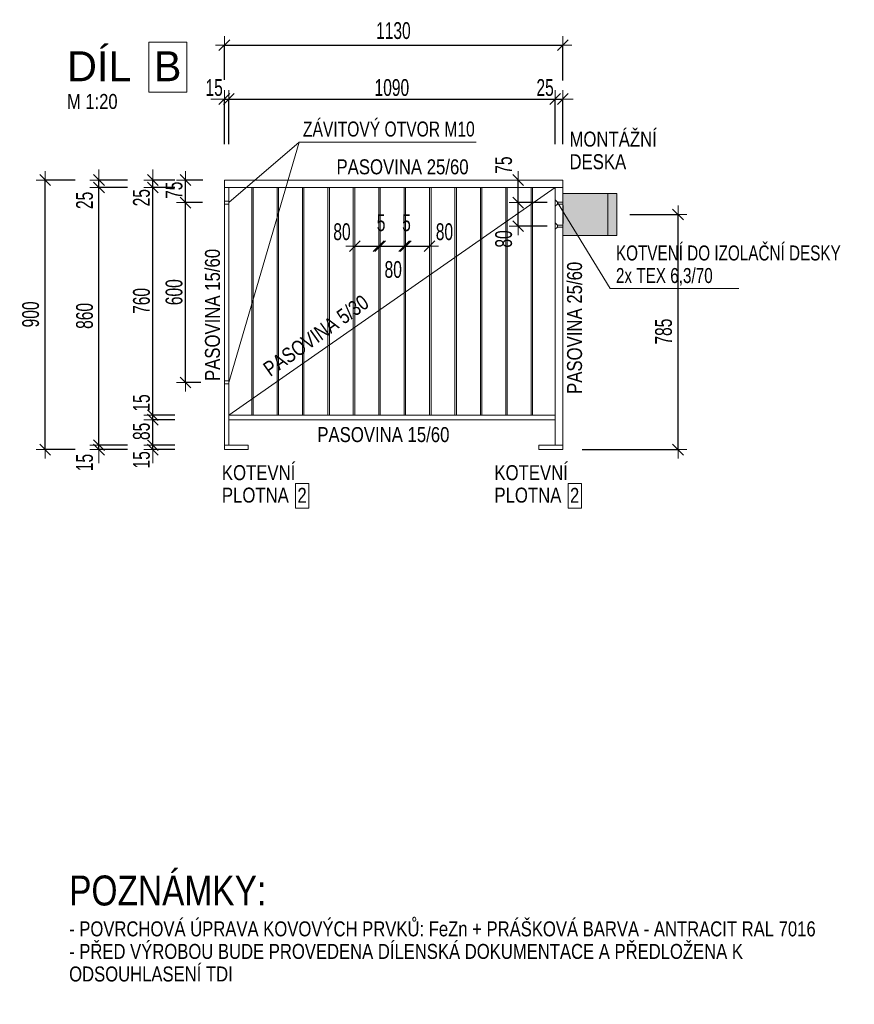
# Model space of a CAD drawing. Header units: millimetres. Extents: x -27818 to -4159, y -105989 to -15933.
# Tile 1 of 15: x -27818 to -25031, y -105989 to -102702. Entities that reach past the tile are written whole.
import ezdxf

# ---------------------------------------------------------------- set-up
doc = ezdxf.new("R2010")
doc.units = ezdxf.units.MM
doc.header["$PDMODE"] = 65
doc.layers.add('XR$3$(Z7) - DÍLY_1', color=7, linetype='Continuous', lineweight=25)
doc.layers.add('XR$5$POZNÁMKY (Z3_ Z6_ Z7_ Z17)_1', color=7, linetype='Continuous', lineweight=25)
doc.styles.add('ARIAL', font='ARIAL.TTF')
doc.styles.add('ARIALNARROW', font='ARIALN.TTF')
doc.dimstyles.new('DIMSTYLE_15', dxfattribs={"dimtxt": 56, "dimasz": 60, "dimexe": 0, "dimexo": 0, "dimgap": 28, "dimtad": 2, "dimdec": 0, "dimrnd": 5, "dimzin": 12, "dimdsep": 46, "dimtxsty": 'ARIALNARROW', "dimblk1": 'ALL_ML_STRICH', "dimblk2": 'ALL_ML_STRICH', "dimsah": 1, "dimcen": 0, "dimclrd": 6, "dimclre": 6, "dimclrt": 6, "dimadec": 0, "dimazin": 0, "dimtfac": 1, "dimtdec": 0, "dimtix": 1, "dimtmove": 2, "dimatfit": 3, "dimfxl": 0, "dimtzin": 0, "dimlwd": 0, "dimlwe": 13, "dimarcsym": 0})
doc.dimstyles.new('DIMSTYLE_17', dxfattribs={"dimtxt": 56, "dimasz": 60, "dimexe": 0, "dimexo": 0, "dimgap": 28, "dimtad": 2, "dimdec": 0, "dimrnd": 5, "dimzin": 12, "dimdsep": 46, "dimtxsty": 'ARIALNARROW', "dimblk1": 'ALL_ML_STRICH', "dimblk2": 'ALL_ML_STRICH', "dimsah": 1, "dimcen": 0, "dimclrd": 6, "dimclre": 6, "dimclrt": 6, "dimadec": 0, "dimazin": 0, "dimtfac": 1, "dimtdec": 0, "dimtix": 1, "dimtmove": 2, "dimatfit": 3, "dimfxl": 0, "dimtvp": 1.2, "dimtzin": 0, "dimlwd": 0, "dimlwe": 13, "dimarcsym": 0})
doc.dimstyles.new('DIMSTYLE_19', dxfattribs={"dimtxt": 56, "dimasz": 60, "dimexe": 0, "dimexo": 0, "dimgap": 28, "dimtad": 0, "dimdec": 0, "dimrnd": 5, "dimzin": 12, "dimdsep": 46, "dimtxsty": 'ARIALNARROW', "dimblk1": 'ALL_ML_STRICH', "dimblk2": 'ALL_ML_STRICH', "dimsah": 1, "dimcen": 0, "dimclrd": 6, "dimclre": 6, "dimclrt": 6, "dimadec": 0, "dimazin": 0, "dimtfac": 1, "dimtdec": 0, "dimtix": 1, "dimtmove": 2, "dimatfit": 3, "dimfxl": 0, "dimtvp": 1.2, "dimtzin": 0, "dimlwd": 0, "dimlwe": 13, "dimarcsym": 0})

# ---------------------------------------------------------------- blocks, each defined once
blk = doc.blocks.new('ALL_ML_STRICH')
at = {"color": 0, "linetype": 'ByBlock', "lineweight": -2}
for p, q in [((-1, 0), (0.5, 0)), ((-0.3, -0.3), (0.3, 0.3)), ((0, -0.5), (0, 0.5))]:
    blk.add_line(p, q, dxfattribs=at)
blk = doc.blocks.new('*D178')
at = {"layer": 'DEFPOINTS', "color": 6, "linetype": 'Continuous', "lineweight": 13}
for p in [(-27134.7, -102786.8), (-27134.7, -103237.2), (-26004.8, -103237.2)]:
    blk.add_point(p, dxfattribs=at)
at = {"layer": 'XR$3$(Z7) - DÍLY_1', "color": 6, "linetype": 'Continuous', "lineweight": -2}
for p, q in [((-27134.7, -102902.6), (-27134.7, -102786.8)), ((-27134.7, -102786.8), (-26004.8, -102786.8)), ((-26004.8, -102904.7), (-26004.8, -102786.8))]:
    blk.add_line(p, q, dxfattribs=at)
at = {"layer": 'XR$3$(Z7) - DÍLY_1', "color": 6, "linetype": 'Continuous', "lineweight": 13, "xscale": 60, "yscale": 60, "zscale": 60, "rotation": 180}
blk.add_blockref('ALL_ML_STRICH', (-27134.7, -102786.8), dxfattribs=at)
at = {"layer": 'XR$3$(Z7) - DÍLY_1', "color": 6, "linetype": 'Continuous', "lineweight": 13, "xscale": 60, "yscale": 60, "zscale": 60}
blk.add_blockref('ALL_ML_STRICH', (-26004.8, -102786.8), dxfattribs=at)
at = {"layer": 'XR$3$(Z7) - DÍLY_1', "color": 6, "linetype": 'Continuous', "lineweight": 13, "insert": (-26570.4, -102738.8), "char_height": 56, "width": 181.76, "attachment_point": 5, "style": 'ARIALNARROW'}
blk.add_mtext('\\W0.81;\\A1;{1130}', dxfattribs=at)
blk = doc.blocks.new('*D179')
at = {"layer": 'DEFPOINTS', "color": 6, "linetype": 'Continuous', "lineweight": 13}
for p in [(-27553.3, -104137.2), (-27134.7, -104122.2), (-27134.7, -104137.2)]:
    blk.add_point(p, dxfattribs=at)
at = {"layer": 'XR$3$(Z7) - DÍLY_1', "color": 6, "linetype": 'Continuous', "lineweight": -2}
for p, q in [((-27458.4, -104122.2), (-27553.3, -104122.2)), ((-27553.3, -104137.2), (-27553.3, -104122.2)), ((-27458.4, -104137.2), (-27553.3, -104137.2))]:
    blk.add_line(p, q, dxfattribs=at)
at = {"layer": 'XR$3$(Z7) - DÍLY_1', "color": 6, "linetype": 'Continuous', "lineweight": 13, "xscale": 60, "yscale": 60, "zscale": 60}
for p, rotation in [((-27553.3, -104137.2), 270), ((-27553.3, -104122.2), 90)]:
    blk.add_blockref('ALL_ML_STRICH', p, dxfattribs=dict(at, rotation=rotation))
at = {"layer": 'XR$3$(Z7) - DÍLY_1', "color": 6, "linetype": 'Continuous', "lineweight": 13, "insert": (-27601.3, -104180.2), "char_height": 56, "width": 90.88, "attachment_point": 5, "rotation": 90, "style": 'ARIALNARROW'}
blk.add_mtext('\\W0.81;\\A1;{15}', dxfattribs=at)
blk = doc.blocks.new('*D180')
at = {"layer": 'DEFPOINTS', "color": 6, "linetype": 'Continuous', "lineweight": 13}
for p in [(-27134.7, -103262.2), (-27553.3, -104122.2), (-27134.7, -104122.2)]:
    blk.add_point(p, dxfattribs=at)
at = {"layer": 'XR$3$(Z7) - DÍLY_1', "color": 6, "linetype": 'Continuous', "lineweight": -2}
for p, q in [((-27458.4, -103262.2), (-27553.3, -103262.2)), ((-27553.3, -104122.2), (-27553.3, -103262.2)), ((-27458.4, -104122.2), (-27553.3, -104122.2))]:
    blk.add_line(p, q, dxfattribs=at)
at = {"layer": 'XR$3$(Z7) - DÍLY_1', "color": 6, "linetype": 'Continuous', "lineweight": 13, "xscale": 60, "yscale": 60, "zscale": 60}
for p, rotation in [((-27553.3, -103262.2), 90), ((-27553.3, -104122.2), 270)]:
    blk.add_blockref('ALL_ML_STRICH', p, dxfattribs=dict(at, rotation=rotation))
at = {"layer": 'XR$3$(Z7) - DÍLY_1', "color": 6, "linetype": 'Continuous', "lineweight": 13, "insert": (-27601.3, -103690.8), "char_height": 56, "width": 136.32, "attachment_point": 5, "rotation": 90, "style": 'ARIALNARROW'}
blk.add_mtext('\\W0.81;\\A1;{860}', dxfattribs=at)
blk = doc.blocks.new('*D181')
at = {"layer": 'DEFPOINTS', "color": 6, "linetype": 'Continuous', "lineweight": 13}
for p in [(-27134.7, -103237.2), (-27553.3, -103262.2), (-27134.7, -103262.2)]:
    blk.add_point(p, dxfattribs=at)
at = {"layer": 'XR$3$(Z7) - DÍLY_1', "color": 6, "linetype": 'Continuous', "lineweight": -2}
for p, q in [((-27458.4, -103237.2), (-27553.3, -103237.2)), ((-27553.3, -103262.2), (-27553.3, -103237.2)), ((-27458.4, -103262.2), (-27553.3, -103262.2))]:
    blk.add_line(p, q, dxfattribs=at)
at = {"layer": 'XR$3$(Z7) - DÍLY_1', "color": 6, "linetype": 'Continuous', "lineweight": 13, "xscale": 60, "yscale": 60, "zscale": 60}
for p, rotation in [((-27553.3, -103262.2), 270), ((-27553.3, -103237.2), 90)]:
    blk.add_blockref('ALL_ML_STRICH', p, dxfattribs=dict(at, rotation=rotation))
at = {"layer": 'XR$3$(Z7) - DÍLY_1', "color": 6, "linetype": 'Continuous', "lineweight": 13, "insert": (-27601.3, -103305.2), "char_height": 56, "width": 90.88, "attachment_point": 5, "rotation": 90, "style": 'ARIALNARROW'}
blk.add_mtext('\\W0.81;\\A1;{25}', dxfattribs=at)
blk = doc.blocks.new('*D182')
at = {"layer": 'DEFPOINTS', "color": 6, "linetype": 'Continuous', "lineweight": 13}
for p in [(-27134.7, -103237.2), (-27733.3, -104137.2), (-27134.7, -104137.2)]:
    blk.add_point(p, dxfattribs=at)
at = {"layer": 'XR$3$(Z7) - DÍLY_1', "color": 6, "linetype": 'Continuous', "lineweight": -2}
for p, q in [((-27632.6, -103237.2), (-27733.3, -103237.2)), ((-27733.3, -104137.2), (-27733.3, -103237.2)), ((-27632.6, -104137.2), (-27733.3, -104137.2))]:
    blk.add_line(p, q, dxfattribs=at)
at = {"layer": 'XR$3$(Z7) - DÍLY_1', "color": 6, "linetype": 'Continuous', "lineweight": 13, "xscale": 60, "yscale": 60, "zscale": 60}
for p, rotation in [((-27733.3, -103237.2), 90), ((-27733.3, -104137.2), 270)]:
    blk.add_blockref('ALL_ML_STRICH', p, dxfattribs=dict(at, rotation=rotation))
at = {"layer": 'XR$3$(Z7) - DÍLY_1', "color": 6, "linetype": 'Continuous', "lineweight": 13, "insert": (-27781.3, -103685.8), "char_height": 56, "width": 136.32, "attachment_point": 5, "rotation": 90, "style": 'ARIALNARROW'}
blk.add_mtext('\\W0.81;\\A1;{900}', dxfattribs=at)
blk = doc.blocks.new('KOMPLEXNÍ OBJEKT_65')
at = {"layer": 'XR$3$(Z7) - DÍLY_1', "linetype": 'Continuous', "lineweight": 13}
blk.add_hatch(color=171, dxfattribs=at).paths.add_polyline_path([(-25854.7, -103422.2), (-25824.7, -103422.2), (-25824.7, -103282.2), (-25854.7, -103282.2), (-26004.7, -103282.2), (-26004.7, -103422.2)])
at = {"layer": 'XR$3$(Z7) - DÍLY_1', "color": 5, "linetype": 'Continuous', "lineweight": 13}
for p, q in [((-26004.7, -103422.2), (-26004.7, -103282.2)), ((-26004.7, -103282.2), (-25854.7, -103282.2)), ((-25824.7, -103282.2), (-25854.7, -103282.2)), ((-25854.7, -103282.2), (-25854.7, -103422.2)), ((-25824.7, -103422.2), (-25824.7, -103282.2)), ((-25824.7, -103307.2), (-25824.7, -103397.2)), ((-25854.7, -103422.2), (-26004.7, -103422.2)), ((-25854.7, -103422.2), (-25824.7, -103422.2))]:
    blk.add_line(p, q, dxfattribs=at)
blk.add_lwpolyline([(-25854.7, -103282.2), (-25854.7, -103282.2)], close=True, dxfattribs=at)
blk = doc.blocks.new('*D193')
at = {"layer": 'DEFPOINTS', "color": 6, "linetype": 'Continuous', "lineweight": 13}
for p in [(-26022.7, -103312.6), (-26154, -103391.1), (-26022.7, -103391.1)]:
    blk.add_point(p, dxfattribs=at)
at = {"layer": 'XR$3$(Z7) - DÍLY_1', "color": 6, "linetype": 'Continuous', "lineweight": -2}
for p, q in [((-26057.3, -103312.6), (-26154, -103312.6)), ((-26154, -103391.1), (-26154, -103312.6)), ((-26057.3, -103391.1), (-26154, -103391.1))]:
    blk.add_line(p, q, dxfattribs=at)
at = {"layer": 'XR$3$(Z7) - DÍLY_1', "color": 6, "linetype": 'Continuous', "lineweight": 13, "xscale": 60, "yscale": 60, "zscale": 60}
for p, rotation in [((-26154, -103312.6), 90), ((-26154, -103391.1), 270)]:
    blk.add_blockref('ALL_ML_STRICH', p, dxfattribs=dict(at, rotation=rotation))
at = {"layer": 'XR$3$(Z7) - DÍLY_1', "color": 6, "linetype": 'Continuous', "lineweight": 13, "insert": (-26202, -103434), "char_height": 56, "width": 90.88, "attachment_point": 5, "rotation": 90, "style": 'ARIALNARROW'}
blk.add_mtext('\\W0.81;\\A1;{80}', dxfattribs=at)
blk = doc.blocks.new('*D194')
at = {"layer": 'DEFPOINTS', "color": 6, "linetype": 'Continuous', "lineweight": 13}
for p in [(-26004.8, -103237.2), (-26154, -103312.6), (-26022.7, -103312.6)]:
    blk.add_point(p, dxfattribs=at)
at = {"layer": 'XR$3$(Z7) - DÍLY_1', "color": 6, "linetype": 'Continuous', "lineweight": -2}
for p, q in [((-26154, -103237.2), (-26154, -103237.2)), ((-26154, -103312.6), (-26154, -103237.2)), ((-26057.3, -103312.6), (-26154, -103312.6))]:
    blk.add_line(p, q, dxfattribs=at)
at = {"layer": 'XR$3$(Z7) - DÍLY_1', "color": 6, "linetype": 'Continuous', "lineweight": 13, "xscale": 60, "yscale": 60, "zscale": 60}
for p, rotation in [((-26154, -103237.2), 90), ((-26154, -103312.6), 270)]:
    blk.add_blockref('ALL_ML_STRICH', p, dxfattribs=dict(at, rotation=rotation))
at = {"layer": 'XR$3$(Z7) - DÍLY_1', "color": 6, "linetype": 'Continuous', "lineweight": 13, "insert": (-26202, -103187.4), "char_height": 56, "width": 90.88, "attachment_point": 5, "rotation": 90, "style": 'ARIALNARROW'}
blk.add_mtext('\\W0.81;\\A1;{75}', dxfattribs=at)
blk = doc.blocks.new('*D195')
at = {"layer": 'DEFPOINTS', "color": 6, "linetype": 'Continuous', "lineweight": 13}
for p in [(-25824.7, -103352.2), (-26004.8, -104137.2), (-25620, -104137.2)]:
    blk.add_point(p, dxfattribs=at)
at = {"layer": 'XR$3$(Z7) - DÍLY_1', "color": 6, "linetype": 'Continuous', "lineweight": -2}
for p, q in [((-25781.2, -103352.2), (-25620, -103352.2)), ((-25620, -104137.2), (-25620, -103352.2)), ((-25939.8, -104137.2), (-25620, -104137.2))]:
    blk.add_line(p, q, dxfattribs=at)
at = {"layer": 'XR$3$(Z7) - DÍLY_1', "color": 6, "linetype": 'Continuous', "lineweight": 13, "xscale": 60, "yscale": 60, "zscale": 60}
for p, rotation in [((-25620, -103352.2), 90), ((-25620, -104137.2), 270)]:
    blk.add_blockref('ALL_ML_STRICH', p, dxfattribs=dict(at, rotation=rotation))
at = {"layer": 'XR$3$(Z7) - DÍLY_1', "color": 6, "linetype": 'Continuous', "lineweight": 13, "insert": (-25668, -103743.3), "char_height": 56, "width": 136.32, "attachment_point": 5, "rotation": 90, "style": 'ARIALNARROW'}
blk.add_mtext('\\W0.81;\\A1;{785}', dxfattribs=at)
blk = doc.blocks.new('*D196')
at = {"layer": 'DEFPOINTS', "color": 6, "linetype": 'Continuous', "lineweight": 13}
for p in [(-27134.7, -102966.8), (-27134.7, -103237.2), (-27119.7, -103262.2)]:
    blk.add_point(p, dxfattribs=at)
at = {"layer": 'XR$3$(Z7) - DÍLY_1', "color": 6, "linetype": 'Continuous', "lineweight": -2}
for p, q in [((-27134.7, -103117.3), (-27134.7, -102966.8)), ((-27134.7, -102966.8), (-27119.7, -102966.8)), ((-27119.7, -103117.3), (-27119.7, -102966.8))]:
    blk.add_line(p, q, dxfattribs=at)
at = {"layer": 'XR$3$(Z7) - DÍLY_1', "color": 6, "linetype": 'Continuous', "lineweight": 13, "xscale": 60, "yscale": 60, "zscale": 60}
blk.add_blockref('ALL_ML_STRICH', (-27119.7, -102966.8), dxfattribs=at)
at = {"layer": 'XR$3$(Z7) - DÍLY_1', "color": 6, "linetype": 'Continuous', "lineweight": 13, "xscale": 60, "yscale": 60, "zscale": 60, "rotation": 180}
blk.add_blockref('ALL_ML_STRICH', (-27134.7, -102966.8), dxfattribs=at)
at = {"layer": 'XR$3$(Z7) - DÍLY_1', "color": 6, "linetype": 'Continuous', "lineweight": 13, "insert": (-27168.7, -102928.8), "char_height": 56, "width": 90.88, "attachment_point": 5, "style": 'ARIALNARROW'}
blk.add_mtext('\\W0.81;\\A1;{15}', dxfattribs=at)
blk = doc.blocks.new('*D197')
at = {"layer": 'DEFPOINTS', "color": 6, "linetype": 'Continuous', "lineweight": 13}
for p in [(-27119.7, -102966.8), (-27119.7, -103262.2), (-26029.8, -103262.2)]:
    blk.add_point(p, dxfattribs=at)
at = {"layer": 'XR$3$(Z7) - DÍLY_1', "color": 6, "linetype": 'Continuous', "lineweight": -2}
for p, q in [((-27119.7, -103117.3), (-27119.7, -102966.8)), ((-27119.7, -102966.8), (-26029.8, -102966.8)), ((-26029.8, -103117.3), (-26029.8, -102966.8))]:
    blk.add_line(p, q, dxfattribs=at)
at = {"layer": 'XR$3$(Z7) - DÍLY_1', "color": 6, "linetype": 'Continuous', "lineweight": 13, "xscale": 60, "yscale": 60, "zscale": 60, "rotation": 180}
blk.add_blockref('ALL_ML_STRICH', (-27119.7, -102966.8), dxfattribs=at)
at = {"layer": 'XR$3$(Z7) - DÍLY_1', "color": 6, "linetype": 'Continuous', "lineweight": 13, "xscale": 60, "yscale": 60, "zscale": 60}
blk.add_blockref('ALL_ML_STRICH', (-26029.8, -102966.8), dxfattribs=at)
at = {"layer": 'XR$3$(Z7) - DÍLY_1', "color": 6, "linetype": 'Continuous', "lineweight": 13, "insert": (-26575.4, -102928.8), "char_height": 56, "width": 181.76, "attachment_point": 5, "style": 'ARIALNARROW'}
blk.add_mtext('\\W0.81;\\A1;{1090}', dxfattribs=at)
blk = doc.blocks.new('*D198')
at = {"layer": 'DEFPOINTS', "color": 6, "linetype": 'Continuous', "lineweight": 13}
for p in [(-26029.8, -102966.8), (-26004.8, -103237.2), (-26029.8, -103262.2)]:
    blk.add_point(p, dxfattribs=at)
at = {"layer": 'XR$3$(Z7) - DÍLY_1', "color": 6, "linetype": 'Continuous', "lineweight": -2}
for p, q in [((-26029.8, -103117.3), (-26029.8, -102966.8)), ((-26029.8, -102966.8), (-26004.8, -102966.8)), ((-26004.8, -103117.3), (-26004.8, -102966.8))]:
    blk.add_line(p, q, dxfattribs=at)
at = {"layer": 'XR$3$(Z7) - DÍLY_1', "color": 6, "linetype": 'Continuous', "lineweight": 13, "xscale": 60, "yscale": 60, "zscale": 60}
blk.add_blockref('ALL_ML_STRICH', (-26004.8, -102966.8), dxfattribs=at)
at = {"layer": 'XR$3$(Z7) - DÍLY_1', "color": 6, "linetype": 'Continuous', "lineweight": 13, "xscale": 60, "yscale": 60, "zscale": 60, "rotation": 180}
blk.add_blockref('ALL_ML_STRICH', (-26029.8, -102966.8), dxfattribs=at)
at = {"layer": 'XR$3$(Z7) - DÍLY_1', "color": 6, "linetype": 'Continuous', "lineweight": 13, "insert": (-26063.7, -102928.8), "char_height": 56, "width": 90.88, "attachment_point": 5, "style": 'ARIALNARROW'}
blk.add_mtext('\\W0.81;\\A1;{25}', dxfattribs=at)
blk = doc.blocks.new('*D199')
at = {"layer": 'DEFPOINTS', "color": 6, "linetype": 'Continuous', "lineweight": 13}
for p in [(-27119.7, -103312.7), (-27264.5, -103913.3), (-27119.7, -103913.3)]:
    blk.add_point(p, dxfattribs=at)
at = {"layer": 'XR$3$(Z7) - DÍLY_1', "color": 6, "linetype": 'Continuous', "lineweight": -2}
for p, q in [((-27207.3, -103312.7), (-27264.5, -103312.7)), ((-27264.5, -103913.3), (-27264.5, -103312.7)), ((-27213.1, -103913.3), (-27264.5, -103913.3))]:
    blk.add_line(p, q, dxfattribs=at)
at = {"layer": 'XR$3$(Z7) - DÍLY_1', "color": 6, "linetype": 'Continuous', "lineweight": 13, "xscale": 60, "yscale": 60, "zscale": 60}
for p, rotation in [((-27264.5, -103312.7), 90), ((-27264.5, -103913.3), 270)]:
    blk.add_blockref('ALL_ML_STRICH', p, dxfattribs=dict(at, rotation=rotation))
at = {"layer": 'XR$3$(Z7) - DÍLY_1', "color": 6, "linetype": 'Continuous', "lineweight": 13, "insert": (-27302.5, -103611.6), "char_height": 56, "width": 136.32, "attachment_point": 5, "rotation": 90, "style": 'ARIALNARROW'}
blk.add_mtext('\\W0.81;\\A1;{600}', dxfattribs=at)
blk = doc.blocks.new('*D200')
at = {"layer": 'DEFPOINTS', "color": 6, "linetype": 'Continuous', "lineweight": 13}
for p in [(-27134.7, -103237.2), (-27264.5, -103312.7), (-27119.7, -103312.7)]:
    blk.add_point(p, dxfattribs=at)
at = {"layer": 'XR$3$(Z7) - DÍLY_1', "color": 6, "linetype": 'Continuous', "lineweight": -2}
for p, q in [((-27206.6, -103237.2), (-27264.5, -103237.2)), ((-27264.5, -103312.7), (-27264.5, -103237.2)), ((-27207.3, -103312.7), (-27264.5, -103312.7))]:
    blk.add_line(p, q, dxfattribs=at)
at = {"layer": 'XR$3$(Z7) - DÍLY_1', "color": 6, "linetype": 'Continuous', "lineweight": 13, "xscale": 60, "yscale": 60, "zscale": 60}
for p, rotation in [((-27264.5, -103237.2), 90), ((-27264.5, -103312.7), 270)]:
    blk.add_blockref('ALL_ML_STRICH', p, dxfattribs=dict(at, rotation=rotation))
at = {"layer": 'XR$3$(Z7) - DÍLY_1', "color": 6, "linetype": 'Continuous', "lineweight": 13, "insert": (-27302.5, -103271.5), "char_height": 56, "width": 90.88, "attachment_point": 5, "rotation": 90, "style": 'ARIALNARROW'}
blk.add_mtext('\\W0.81;\\A1;{75}', dxfattribs=at)
blk = doc.blocks.new('*D201')
at = {"layer": 'DEFPOINTS', "color": 6, "linetype": 'Continuous', "lineweight": 13}
for p in [(-27373.3, -104137.2), (-27134.7, -104122.2), (-27134.7, -104137.2)]:
    blk.add_point(p, dxfattribs=at)
at = {"layer": 'XR$3$(Z7) - DÍLY_1', "color": 6, "linetype": 'Continuous', "lineweight": -2}
for p, q in [((-27299.9, -104122.2), (-27373.3, -104122.2)), ((-27373.3, -104137.2), (-27373.3, -104122.2)), ((-27299.9, -104137.2), (-27373.3, -104137.2))]:
    blk.add_line(p, q, dxfattribs=at)
at = {"layer": 'XR$3$(Z7) - DÍLY_1', "color": 6, "linetype": 'Continuous', "lineweight": 13, "xscale": 60, "yscale": 60, "zscale": 60}
for p, rotation in [((-27373.3, -104137.2), 270), ((-27373.3, -104122.2), 90)]:
    blk.add_blockref('ALL_ML_STRICH', p, dxfattribs=dict(at, rotation=rotation))
at = {"layer": 'XR$3$(Z7) - DÍLY_1', "color": 6, "linetype": 'Continuous', "lineweight": 13, "insert": (-27411.3, -104171.2), "char_height": 56, "width": 90.88, "attachment_point": 5, "rotation": 90, "style": 'ARIALNARROW'}
blk.add_mtext('\\W0.81;\\A1;{15}', dxfattribs=at)
blk = doc.blocks.new('*D202')
at = {"layer": 'DEFPOINTS', "color": 6, "linetype": 'Continuous', "lineweight": 13}
for p in [(-27119.7, -104037.2), (-27373.3, -104122.2), (-27134.7, -104122.2)]:
    blk.add_point(p, dxfattribs=at)
at = {"layer": 'XR$3$(Z7) - DÍLY_1', "color": 6, "linetype": 'Continuous', "lineweight": -2}
for p, q in [((-27299.9, -104037.2), (-27373.3, -104037.2)), ((-27373.3, -104122.2), (-27373.3, -104037.2)), ((-27299.9, -104122.2), (-27373.3, -104122.2))]:
    blk.add_line(p, q, dxfattribs=at)
at = {"layer": 'XR$3$(Z7) - DÍLY_1', "color": 6, "linetype": 'Continuous', "lineweight": 13, "xscale": 60, "yscale": 60, "zscale": 60}
for p, rotation in [((-27373.3, -104037.2), 90), ((-27373.3, -104122.2), 270)]:
    blk.add_blockref('ALL_ML_STRICH', p, dxfattribs=dict(at, rotation=rotation))
at = {"layer": 'XR$3$(Z7) - DÍLY_1', "color": 6, "linetype": 'Continuous', "lineweight": 13, "insert": (-27411.3, -104076.3), "char_height": 56, "width": 90.88, "attachment_point": 5, "rotation": 90, "style": 'ARIALNARROW'}
blk.add_mtext('\\W0.81;\\A1;{85}', dxfattribs=at)
blk = doc.blocks.new('*D203')
at = {"layer": 'DEFPOINTS', "color": 6, "linetype": 'Continuous', "lineweight": 13}
for p in [(-27373.3, -104037.2), (-27119.7, -104022.2), (-27119.7, -104037.2)]:
    blk.add_point(p, dxfattribs=at)
at = {"layer": 'XR$3$(Z7) - DÍLY_1', "color": 6, "linetype": 'Continuous', "lineweight": -2}
for p, q in [((-27299.9, -104022.2), (-27373.3, -104022.2)), ((-27373.3, -104037.2), (-27373.3, -104022.2)), ((-27299.9, -104037.2), (-27373.3, -104037.2))]:
    blk.add_line(p, q, dxfattribs=at)
at = {"layer": 'XR$3$(Z7) - DÍLY_1', "color": 6, "linetype": 'Continuous', "lineweight": 13, "xscale": 60, "yscale": 60, "zscale": 60}
for p, rotation in [((-27373.3, -104037.2), 270), ((-27373.3, -104022.2), 90)]:
    blk.add_blockref('ALL_ML_STRICH', p, dxfattribs=dict(at, rotation=rotation))
at = {"layer": 'XR$3$(Z7) - DÍLY_1', "color": 6, "linetype": 'Continuous', "lineweight": 13, "insert": (-27411.3, -103981.4), "char_height": 56, "width": 90.88, "attachment_point": 5, "rotation": 90, "style": 'ARIALNARROW'}
blk.add_mtext('\\W0.81;\\A1;{15}', dxfattribs=at)
blk = doc.blocks.new('*D204')
at = {"layer": 'DEFPOINTS', "color": 6, "linetype": 'Continuous', "lineweight": 13}
for p in [(-27134.7, -103262.2), (-27373.3, -104022.2), (-27119.7, -104022.2)]:
    blk.add_point(p, dxfattribs=at)
at = {"layer": 'XR$3$(Z7) - DÍLY_1', "color": 6, "linetype": 'Continuous', "lineweight": -2}
for p, q in [((-27299.9, -103262.2), (-27373.3, -103262.2)), ((-27373.3, -104022.2), (-27373.3, -103262.2)), ((-27299.9, -104022.2), (-27373.3, -104022.2))]:
    blk.add_line(p, q, dxfattribs=at)
at = {"layer": 'XR$3$(Z7) - DÍLY_1', "color": 6, "linetype": 'Continuous', "lineweight": 13, "xscale": 60, "yscale": 60, "zscale": 60}
for p, rotation in [((-27373.3, -103262.2), 90), ((-27373.3, -104022.2), 270)]:
    blk.add_blockref('ALL_ML_STRICH', p, dxfattribs=dict(at, rotation=rotation))
at = {"layer": 'XR$3$(Z7) - DÍLY_1', "color": 6, "linetype": 'Continuous', "lineweight": 13, "insert": (-27411.3, -103640.8), "char_height": 56, "width": 136.32, "attachment_point": 5, "rotation": 90, "style": 'ARIALNARROW'}
blk.add_mtext('\\W0.81;\\A1;{760}', dxfattribs=at)
blk = doc.blocks.new('*D205')
at = {"layer": 'DEFPOINTS', "color": 6, "linetype": 'Continuous', "lineweight": 13}
for p in [(-27134.7, -103237.2), (-27373.3, -103262.2), (-27134.7, -103262.2)]:
    blk.add_point(p, dxfattribs=at)
at = {"layer": 'XR$3$(Z7) - DÍLY_1', "color": 6, "linetype": 'Continuous', "lineweight": -2}
for p, q in [((-27299.9, -103237.2), (-27373.3, -103237.2)), ((-27373.3, -103262.2), (-27373.3, -103237.2)), ((-27299.9, -103262.2), (-27373.3, -103262.2))]:
    blk.add_line(p, q, dxfattribs=at)
at = {"layer": 'XR$3$(Z7) - DÍLY_1', "color": 6, "linetype": 'Continuous', "lineweight": 13, "xscale": 60, "yscale": 60, "zscale": 60}
for p, rotation in [((-27373.3, -103262.2), 270), ((-27373.3, -103237.2), 90)]:
    blk.add_blockref('ALL_ML_STRICH', p, dxfattribs=dict(at, rotation=rotation))
at = {"layer": 'XR$3$(Z7) - DÍLY_1', "color": 6, "linetype": 'Continuous', "lineweight": 13, "insert": (-27411.3, -103296.2), "char_height": 56, "width": 90.88, "attachment_point": 5, "rotation": 90, "style": 'ARIALNARROW'}
blk.add_mtext('\\W0.81;\\A1;{25}', dxfattribs=at)
blk = doc.blocks.new('*D206')
at = {"layer": 'DEFPOINTS', "color": 6, "linetype": 'Continuous', "lineweight": 13}
for p in [(-26699.1, -103262.2), (-26619.3, -103262.2), (-26699.1, -103458.1)]:
    blk.add_point(p, dxfattribs=at)
at = {"layer": 'XR$3$(Z7) - DÍLY_1', "color": 6, "linetype": 'Continuous', "lineweight": -2}
for p, q in [((-26699.1, -103458.1), (-26699.1, -103458.1)), ((-26699.1, -103458.1), (-26619.3, -103458.1)), ((-26619.3, -103458.1), (-26619.3, -103458.1))]:
    blk.add_line(p, q, dxfattribs=at)
at = {"layer": 'XR$3$(Z7) - DÍLY_1', "color": 6, "linetype": 'Continuous', "lineweight": 13, "xscale": 60, "yscale": 60, "zscale": 60, "rotation": 180}
blk.add_blockref('ALL_ML_STRICH', (-26699.1, -103458.1), dxfattribs=at)
at = {"layer": 'XR$3$(Z7) - DÍLY_1', "color": 6, "linetype": 'Continuous', "lineweight": 13, "xscale": 60, "yscale": 60, "zscale": 60}
blk.add_blockref('ALL_ML_STRICH', (-26619.3, -103458.1), dxfattribs=at)
at = {"layer": 'XR$3$(Z7) - DÍLY_1', "color": 6, "linetype": 'Continuous', "lineweight": 13, "insert": (-26742, -103410.1), "char_height": 56, "width": 90.88, "attachment_point": 5, "style": 'ARIALNARROW'}
blk.add_mtext('\\W0.81;\\A1;{80}', dxfattribs=at)
blk = doc.blocks.new('*D207')
at = {"layer": 'DEFPOINTS', "color": 6, "linetype": 'Continuous', "lineweight": 13}
for p in [(-26619.3, -103262.2), (-26614.3, -103262.2), (-26619.3, -103458.1)]:
    blk.add_point(p, dxfattribs=at)
at = {"layer": 'XR$3$(Z7) - DÍLY_1', "color": 6, "linetype": 'Continuous', "lineweight": -2}
for p, q in [((-26619.3, -103458.1), (-26619.3, -103458.1)), ((-26619.3, -103458.1), (-26614.3, -103458.1)), ((-26614.3, -103458.1), (-26614.3, -103458.1))]:
    blk.add_line(p, q, dxfattribs=at)
at = {"layer": 'XR$3$(Z7) - DÍLY_1', "color": 6, "linetype": 'Continuous', "lineweight": 13, "xscale": 60, "yscale": 60, "zscale": 60}
blk.add_blockref('ALL_ML_STRICH', (-26614.3, -103458.1), dxfattribs=at)
at = {"layer": 'XR$3$(Z7) - DÍLY_1', "color": 6, "linetype": 'Continuous', "lineweight": 13, "xscale": 60, "yscale": 60, "zscale": 60, "rotation": 180}
blk.add_blockref('ALL_ML_STRICH', (-26619.3, -103458.1), dxfattribs=at)
at = {"layer": 'XR$3$(Z7) - DÍLY_1', "color": 6, "linetype": 'Continuous', "lineweight": 13, "insert": (-26611.3, -103380.1), "char_height": 56, "width": 45.44, "attachment_point": 5, "style": 'ARIALNARROW'}
blk.add_mtext('\\W0.81;\\A1;{5}', dxfattribs=at)
blk = doc.blocks.new('*D208')
at = {"layer": 'DEFPOINTS', "color": 6, "linetype": 'Continuous', "lineweight": 13}
for p in [(-26614.3, -103262.2), (-26534.4, -103262.2), (-26614.3, -103458.1)]:
    blk.add_point(p, dxfattribs=at)
at = {"layer": 'XR$3$(Z7) - DÍLY_1', "color": 6, "linetype": 'Continuous', "lineweight": -2}
for p, q in [((-26614.3, -103458.1), (-26614.3, -103458.1)), ((-26614.3, -103458.1), (-26534.4, -103458.1)), ((-26534.4, -103458.1), (-26534.4, -103458.1))]:
    blk.add_line(p, q, dxfattribs=at)
at = {"layer": 'XR$3$(Z7) - DÍLY_1', "color": 6, "linetype": 'Continuous', "lineweight": 13, "xscale": 60, "yscale": 60, "zscale": 60, "rotation": 180}
blk.add_blockref('ALL_ML_STRICH', (-26614.3, -103458.1), dxfattribs=at)
at = {"layer": 'XR$3$(Z7) - DÍLY_1', "color": 6, "linetype": 'Continuous', "lineweight": 13, "xscale": 60, "yscale": 60, "zscale": 60}
blk.add_blockref('ALL_ML_STRICH', (-26534.4, -103458.1), dxfattribs=at)
at = {"layer": 'XR$3$(Z7) - DÍLY_1', "color": 6, "linetype": 'Continuous', "lineweight": 13, "insert": (-26570.9, -103536.1), "char_height": 56, "width": 90.88, "attachment_point": 5, "style": 'ARIALNARROW'}
blk.add_mtext('\\W0.81;\\A1;{80}', dxfattribs=at)
blk = doc.blocks.new('*D209')
at = {"layer": 'DEFPOINTS', "color": 6, "linetype": 'Continuous', "lineweight": 13}
for p in [(-26534.4, -103262.2), (-26529.4, -103262.2), (-26534.4, -103458.1)]:
    blk.add_point(p, dxfattribs=at)
at = {"layer": 'XR$3$(Z7) - DÍLY_1', "color": 6, "linetype": 'Continuous', "lineweight": -2}
for p, q in [((-26534.4, -103458.1), (-26534.4, -103458.1)), ((-26534.4, -103458.1), (-26529.4, -103458.1)), ((-26529.4, -103458.1), (-26529.4, -103458.1))]:
    blk.add_line(p, q, dxfattribs=at)
at = {"layer": 'XR$3$(Z7) - DÍLY_1', "color": 6, "linetype": 'Continuous', "lineweight": 13, "xscale": 60, "yscale": 60, "zscale": 60}
blk.add_blockref('ALL_ML_STRICH', (-26529.4, -103458.1), dxfattribs=at)
at = {"layer": 'XR$3$(Z7) - DÍLY_1', "color": 6, "linetype": 'Continuous', "lineweight": 13, "xscale": 60, "yscale": 60, "zscale": 60, "rotation": 180}
blk.add_blockref('ALL_ML_STRICH', (-26534.4, -103458.1), dxfattribs=at)
at = {"layer": 'XR$3$(Z7) - DÍLY_1', "color": 6, "linetype": 'Continuous', "lineweight": 13, "insert": (-26526.5, -103380.1), "char_height": 56, "width": 45.44, "attachment_point": 5, "style": 'ARIALNARROW'}
blk.add_mtext('\\W0.81;\\A1;{5}', dxfattribs=at)
blk = doc.blocks.new('*D210')
at = {"layer": 'DEFPOINTS', "color": 6, "linetype": 'Continuous', "lineweight": 13}
for p in [(-26529.4, -103262.2), (-26449.6, -103262.2), (-26529.4, -103458.1)]:
    blk.add_point(p, dxfattribs=at)
at = {"layer": 'XR$3$(Z7) - DÍLY_1', "color": 6, "linetype": 'Continuous', "lineweight": -2}
for p, q in [((-26529.4, -103458.1), (-26529.4, -103458.1)), ((-26529.4, -103458.1), (-26449.6, -103458.1)), ((-26449.6, -103458.1), (-26449.6, -103458.1))]:
    blk.add_line(p, q, dxfattribs=at)
at = {"layer": 'XR$3$(Z7) - DÍLY_1', "color": 6, "linetype": 'Continuous', "lineweight": 13, "xscale": 60, "yscale": 60, "zscale": 60, "rotation": 180}
blk.add_blockref('ALL_ML_STRICH', (-26529.4, -103458.1), dxfattribs=at)
at = {"layer": 'XR$3$(Z7) - DÍLY_1', "color": 6, "linetype": 'Continuous', "lineweight": 13, "xscale": 60, "yscale": 60, "zscale": 60}
blk.add_blockref('ALL_ML_STRICH', (-26449.6, -103458.1), dxfattribs=at)
at = {"layer": 'XR$3$(Z7) - DÍLY_1', "color": 6, "linetype": 'Continuous', "lineweight": 13, "insert": (-26399.8, -103410.1), "char_height": 56, "width": 90.88, "attachment_point": 5, "style": 'ARIALNARROW'}
blk.add_mtext('\\W0.81;\\A1;{80}', dxfattribs=at)

msp = doc.modelspace()

# ---------------------------------------------------------------- linework, layer by layer
at = {"layer": 'XR$3$(Z7) - DÍLY_1', "color": 7, "linetype": 'Continuous', "lineweight": 13}
for p, q in [((-27119.7, -103312.7), (-26884.8, -103111)), ((-26884.8, -103111), (-27119.7, -103913.3)), ((-26884.8, -103111), (-26293.4, -103111)), ((-27119.7, -104022.2), (-26029.8, -103262.2)), ((-26022.7, -103312.6), (-25846.3, -103599.1)), ((-25846.3, -103599.1), (-25416.6, -103599.1))]:
    msp.add_line(p, q, dxfattribs=at)
at = {"layer": 'XR$3$(Z7) - DÍLY_1', "color": 5, "linetype": 'Continuous', "lineweight": 13}
for p, q in [((-27134.7, -103237.2), (-27134.7, -104137.2)), ((-26004.8, -103237.2), (-27134.7, -103237.2)), ((-27134.7, -104137.2), (-27134.7, -103237.2)), ((-26004.8, -104037.2), (-26004.8, -103237.2)), ((-27134.7, -103262.2), (-26004.8, -103262.2)), ((-27119.7, -103262.2), (-27119.7, -104122.2)), ((-27043.4, -104022.2), (-27043.4, -103262.2)), ((-27038.4, -104022.2), (-27038.4, -103262.2)), ((-26958.6, -104022.2), (-26958.6, -103262.2)), ((-26953.6, -104022.2), (-26953.6, -103262.2)), ((-26873.8, -104022.2), (-26873.8, -103262.2)), ((-26868.8, -104022.2), (-26868.8, -103262.2)), ((-26788.9, -104022.2), (-26788.9, -103262.2)), ((-26783.9, -104022.2), (-26783.9, -103262.2)), ((-26704.1, -104022.2), (-26704.1, -103262.2)), ((-26699.1, -104022.2), (-26699.1, -103262.2)), ((-26619.3, -104022.2), (-26619.3, -103262.2)), ((-26614.3, -104022.2), (-26614.3, -103262.2)), ((-26534.4, -104022.2), (-26534.4, -103262.2)), ((-26529.4, -104022.2), (-26529.4, -103262.2)), ((-26449.6, -104022.2), (-26449.6, -103262.2)), ((-26444.6, -104022.2), (-26444.6, -103262.2)), ((-26364.8, -104022.2), (-26364.8, -103262.2)), ((-26359.8, -104022.2), (-26359.8, -103262.2)), ((-26279.9, -104022.2), (-26279.9, -103262.2)), ((-26274.9, -104022.2), (-26274.9, -103262.2)), ((-26195.1, -104022.2), (-26195.1, -103262.2)), ((-26190.1, -104022.2), (-26190.1, -103262.2)), ((-26110.3, -104022.2), (-26110.3, -103262.2)), ((-26105.3, -104022.2), (-26105.3, -103262.2)), ((-26029.8, -103262.2), (-26029.8, -104122.2)), ((-26004.7, -103382.2), (-26004.7, -103322.2)), ((-26029.8, -104022.2), (-27119.7, -104022.2)), ((-26029.8, -104037.2), (-27119.7, -104037.2)), ((-26004.8, -104137.2), (-26004.8, -104037.2)), ((-27054.7, -104122.2), (-27134.7, -104122.2)), ((-27134.7, -104137.2), (-27054.7, -104137.2)), ((-27119.7, -104137.2), (-27119.7, -104137.2)), ((-27054.7, -104137.2), (-27054.7, -104122.2)), ((-26084.8, -104137.2), (-26084.8, -104122.2)), ((-26084.8, -104122.2), (-26004.8, -104122.2)), ((-26004.8, -104137.2), (-26084.8, -104137.2)), ((-26029.8, -104137.2), (-26029.8, -104137.2)), ((-26029.8, -104137.2), (-26029.8, -104137.2))]:
    msp.add_line(p, q, dxfattribs=at)
at = {"layer": 'XR$3$(Z7) - DÍLY_1', "color": 5, "linetype": 'Continuous', "lineweight": 18}
for p, q in [((-27134.7, -103307.6), (-27134.7, -103317.6)), ((-27134.7, -103307.6), (-27119.7, -103307.6)), ((-27134.7, -103317.6), (-27119.7, -103317.6)), ((-26029.8, -103303.5), (-26022.7, -103310.6)), ((-26029.8, -103324.6), (-26022.7, -103317.6)), ((-26022.7, -103310.6), (-26022.7, -103317.6)), ((-26022.7, -103310.6), (-26004.8, -103310.6)), ((-26022.7, -103317.6), (-26004.8, -103317.6)), ((-26029.8, -103380.5), (-26022.7, -103387.6)), ((-26022.7, -103387.6), (-26004.8, -103387.6)), ((-26022.7, -103387.6), (-26022.7, -103394.6)), ((-26029.8, -103401.6), (-26022.7, -103394.6)), ((-26022.7, -103394.6), (-26004.8, -103394.6)), ((-27134.7, -103907.8), (-27134.7, -103917.8)), ((-27134.7, -103907.8), (-27119.7, -103907.8)), ((-27134.7, -103917.8), (-27119.7, -103917.8))]:
    msp.add_line(p, q, dxfattribs=at)
at = {"layer": 'XR$3$(Z7) - DÍLY_1', "color": 5, "linetype": 'Continuous', "lineweight": 25}
msp.add_line((-26004.8, -103322.2), (-26004.8, -103382.2), dxfattribs=at)
at = {"layer": 'XR$3$(Z7) - DÍLY_1', "color": 7, "linetype": 'Continuous', "lineweight": 13}
for points in [[(-27387, -102944.2), (-27260.5, -102944.2), (-27260.5, -102777.5), (-27387, -102777.5), (-27387, -102944.2)], [(-26897.1, -104333), (-26852.7, -104333), (-26852.7, -104249.7), (-26897.1, -104249.7), (-26897.1, -104333)], [(-25987.1, -104333), (-25942.7, -104333), (-25942.7, -104249.7), (-25987.1, -104249.7), (-25987.1, -104333)]]:
    msp.add_lwpolyline(points, dxfattribs=at)

# ---------------------------------------------------------------- block references
at = {"layer": 'XR$3$(Z7) - DÍLY_1', "color": 5, "linetype": 'Continuous', "lineweight": 13}
msp.add_blockref('KOMPLEXNÍ OBJEKT_65', (0, 0), dxfattribs=at)

# ---------------------------------------------------------------- texts
at = {"layer": 'XR$3$(Z7) - DÍLY_1', "color": 7, "linetype": 'Continuous', "lineweight": 13, "attachment_point": 7, "style": 'ARIAL'}
for s, insert, char_height, width in [('\\W0.99;DÍL ', (-27659.9, -102907.5), 100, 305.916), ('\\W0.99;B', (-27370.3, -102907.5), 100, 142.485), ('\\W0.80;KOTEVNÍ', (-27142.9, -104239.7), 50, 265.337), ('\\W0.80;KOTEVNÍ', (-26232.9, -104239.7), 50, 265.337), ('\\W0.80;PLOTNA ', (-27142.9, -104314.7), 50, 259.115), ('\\W0.79;2', (-26890.5, -104314.7), 50, 50.705), ('\\W0.80;PLOTNA ', (-26232.9, -104314.7), 50, 259.115), ('\\W0.79;2', (-25980.5, -104314.7), 50, 50.705)]:
    msp.add_mtext(s, dxfattribs=dict(at, insert=insert, char_height=char_height, width=width))
at = {"layer": 'XR$3$(Z7) - DÍLY_1', "color": 7, "linetype": 'Continuous', "lineweight": 25, "char_height": 50, "attachment_point": 7}
for s, insert, width, style in [('\\W0.79;M 1:20', (-27659.9, -103000.7), 190.986, 'ARIAL'), ('\\W0.91;ZÁVITOVÝ OTVOR M10', (-26872.1, -103092.7), 601.485, 'ARIALNARROW'), ('\\W0.80;PASOVINA 25/60', (-26760.2, -103218.9), 462.033, 'ARIAL'), ('\\W0.80;PASOVINA 15/60', (-26824.2, -104112.6), 461.894, 'ARIAL')]:
    msp.add_mtext(s, dxfattribs=dict(at, insert=insert, width=width, style=style))
at = {"layer": 'XR$3$(Z7) - DÍLY_1', "color": 7, "linetype": 'Continuous', "lineweight": 13, "char_height": 50, "attachment_point": 1, "line_spacing_factor": 0.903614}
for s, insert, width, style in [('\\A1;{\\fArial|i0|b0;\\H50.000000;\\W0.800000;\\C7;MONTÁŽNÍ}\\P{\\fArial|i0|b0;\\H50.000000;\\W0.800000;\\C7;DESKA}\\P', (-25982.4, -103075.7), 311.986, 'ARIAL'), ('\\W0.89;KOTVENÍ DO IZOLAČNÍ DESKY\\P2x TEX 6,3/70', (-25827.2, -103455.7), 774.276, 'ARIALNARROW')]:
    msp.add_mtext(s, dxfattribs=dict(at, insert=insert, width=width, style=style))
at = {"layer": 'XR$3$(Z7) - DÍLY_1', "color": 7, "linetype": 'Continuous', "lineweight": 25, "char_height": 50, "attachment_point": 7, "style": 'ARIAL'}
for s, insert, width, rotation in [('\\W0.80;PASOVINA 15/60', (-27148.7, -103908.1), 461.894, 90), ('\\W0.80;PASOVINA 25/60', (-25939.8, -103951.1), 462.033, 90), ('\\W0.80;PASOVINA 5/30', (-26981, -103895.8), 430.687, 35.4234)]:
    msp.add_mtext(s, dxfattribs=dict(at, insert=insert, width=width, rotation=rotation))
at = {"layer": 'XR$5$POZNÁMKY (Z3_ Z6_ Z7_ Z17)_1', "color": 7, "linetype": 'Continuous', "lineweight": 50, "insert": (-27653, -105660.1), "char_height": 100, "width": 698.649, "attachment_point": 7, "style": 'ARIAL'}
msp.add_mtext('\\W0.80;POZNÁMKY:', dxfattribs=at)
at = {"layer": 'XR$5$POZNÁMKY (Z3_ Z6_ Z7_ Z17)_1', "color": 7, "linetype": 'Continuous', "lineweight": 13, "insert": (-27653, -105711.7), "char_height": 50, "width": 2645.566, "attachment_point": 1, "line_spacing_factor": 0.903614, "style": 'ARIALNARROW'}
msp.add_mtext('\\W0.97;- POVRCHOVÁ ÚPRAVA KOVOVÝCH PRVKŮ: FeZn + PRÁŠKOVÁ BARVA - ANTRACIT RAL 7016\\P- PŘED VÝROBOU BUDE PROVEDENA DÍLENSKÁ DOKUMENTACE A PŘEDLOŽENA K ODSOUHLASENÍ TDI', dxfattribs=at)

# ---------------------------------------------------------------- dimensions: what is measured, and where the dimension line sits
at = {"layer": 'XR$3$(Z7) - DÍLY_1', "color": 6, "linetype": 'Continuous', "lineweight": 13}
for base, p1, p2, dimstyle, picture, middle in [((-26004.8, -102786.8), (-27134.7, -102902.6), (-26004.8, -102904.7), 'DIMSTYLE_15', '*D178', (-26570.4, -102738.8)), ((-27119.7, -102966.8), (-27134.7, -103117.3), (-27119.7, -103117.3), 'DIMSTYLE_17', '*D196', (-27168.7, -102928.8)), ((-26029.8, -102966.8), (-27119.7, -103117.3), (-26029.8, -103117.3), 'DIMSTYLE_15', '*D197', (-26575.4, -102928.8)), ((-26004.8, -102966.8), (-26029.8, -103117.3), (-26004.8, -103117.3), 'DIMSTYLE_17', '*D198', (-26063.7, -102928.8)), ((-26619.3, -103458.1), (-26699.1, -103458.1), (-26619.3, -103458.1), 'DIMSTYLE_17', '*D206', (-26742, -103410.1)), ((-26614.3, -103458.1), (-26619.3, -103458.1), (-26614.3, -103458.1), 'DIMSTYLE_17', '*D207', (-26611.3, -103380.1)), ((-26534.4, -103458.1), (-26614.3, -103458.1), (-26534.4, -103458.1), 'DIMSTYLE_19', '*D208', (-26570.9, -103536.1)), ((-26529.4, -103458.1), (-26534.4, -103458.1), (-26529.4, -103458.1), 'DIMSTYLE_17', '*D209', (-26526.5, -103380.1)), ((-26449.6, -103458.1), (-26529.4, -103458.1), (-26449.6, -103458.1), 'DIMSTYLE_17', '*D210', (-26399.8, -103410.1))]:
    dim = msp.add_linear_dim(base=base, p1=p1, p2=p2, dimstyle=dimstyle, override={"dimpost": '<>', "dimclrd": 6, "dimclre": 6, "dimclrt": 6, "dimlwd": 0, "dimlwe": 13}, dxfattribs=at)
    dim.commit()
    dim.dimension.update_dxf_attribs({"geometry": picture, "text_midpoint": middle, "dimtype": 160})
for base, p1, p2, dimstyle, picture, middle in [((-26154, -103237.2), (-26057.3, -103312.6), (-26154, -103237.2), 'DIMSTYLE_17', '*D194', (-26202, -103187.4)), ((-27733.3, -103237.2), (-27632.6, -104137.2), (-27632.6, -103237.2), 'DIMSTYLE_15', '*D182', (-27781.3, -103685.8)), ((-27553.3, -103237.2), (-27458.4, -103262.2), (-27458.4, -103237.2), 'DIMSTYLE_17', '*D181', (-27601.3, -103305.2)), ((-27373.3, -103237.2), (-27299.9, -103262.2), (-27299.9, -103237.2), 'DIMSTYLE_17', '*D205', (-27411.3, -103296.2)), ((-27264.5087, -103237.239), (-27207.3434, -103312.6545), (-27206.6158, -103237.239), 'DIMSTYLE_17', '*D200', (-27302.5087, -103271.5121)), ((-27553.3, -103262.2), (-27458.4, -104122.2), (-27458.4, -103262.2), 'DIMSTYLE_15', '*D180', (-27601.3, -103690.8)), ((-27373.3, -103262.2), (-27299.9, -104022.2), (-27299.9, -103262.2), 'DIMSTYLE_15', '*D204', (-27411.3, -103640.8)), ((-27264.5, -103312.7), (-27213.1, -103913.3), (-27207.3, -103312.7), 'DIMSTYLE_15', '*D199', (-27302.5, -103611.6)), ((-26153.9640441, -103312.5614355), (-26057.2913047, -103391.0614355), (-26057.2913047, -103312.5614355), 'DIMSTYLE_17', '*D193', (-26201.9640441, -103434.0001021)), ((-25620, -103352.2), (-25939.8, -104137.2), (-25781.2, -103352.2), 'DIMSTYLE_15', '*D195', (-25668, -103743.3)), ((-27373.3, -104022.2), (-27299.9, -104037.2), (-27299.9, -104022.2), 'DIMSTYLE_17', '*D203', (-27411.3, -103981.4)), ((-27373.3, -104037.2), (-27299.9, -104122.2), (-27299.9, -104037.2), 'DIMSTYLE_17', '*D202', (-27411.3, -104076.3)), ((-27553.3, -104122.2), (-27458.4, -104137.2), (-27458.4, -104122.2), 'DIMSTYLE_17', '*D179', (-27601.3, -104180.2)), ((-27373.3, -104122.2), (-27299.9, -104137.2), (-27299.9, -104122.2), 'DIMSTYLE_17', '*D201', (-27411.3, -104171.2))]:
    dim = msp.add_linear_dim(base=base, p1=p1, p2=p2, angle=90, dimstyle=dimstyle, override={"dimpost": '<>', "dimclrd": 6, "dimclre": 6, "dimclrt": 6, "dimlwd": 0, "dimlwe": 13}, dxfattribs=at)
    dim.commit()
    dim.dimension.update_dxf_attribs({"geometry": picture, "text_midpoint": middle, "dimtype": 160})

doc.saveas('drawing.dxf')
